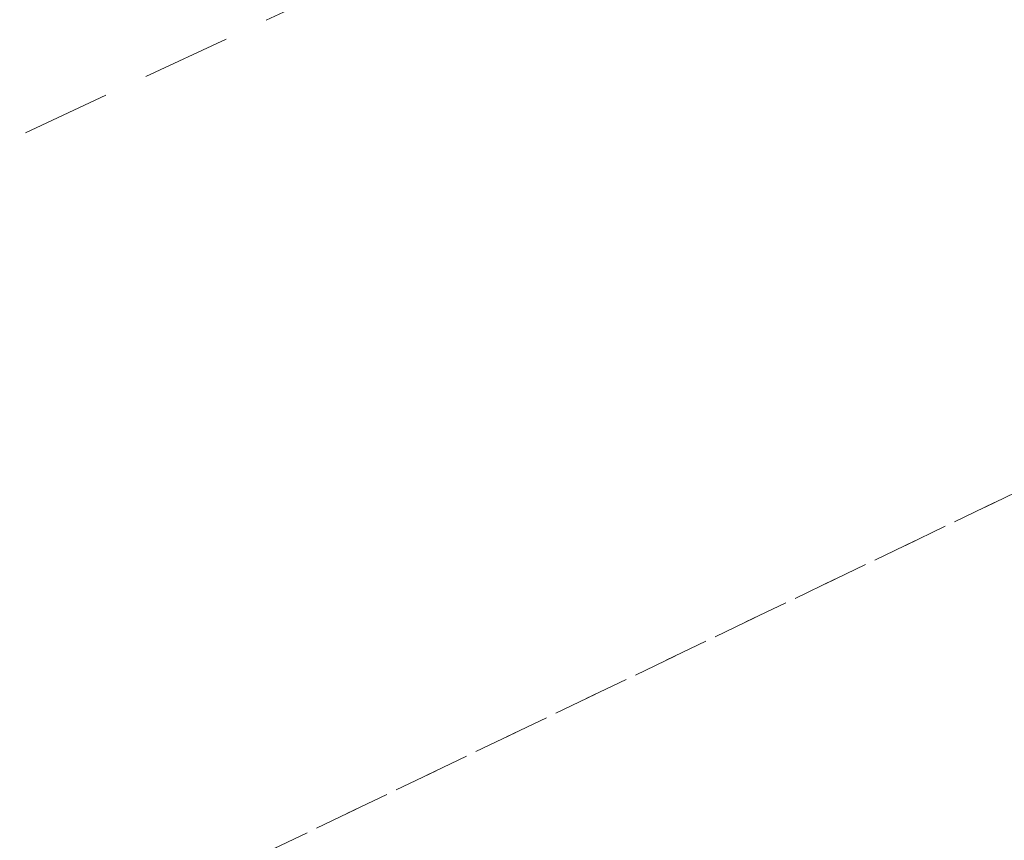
# Model space of a CAD drawing. Header units: metres. Extents: x 8440716 to 8446743, y 5883760 to 5887966.
# Tile 27 of 256: x 8442245 to 8442256, y 5885670 to 5885679. Entities that reach past the tile are written whole.
import ezdxf

# ---------------------------------------------------------------- set-up
doc = ezdxf.new("R2010")
doc.units = ezdxf.units.M
doc.header["$MEASUREMENT"] = 0
doc.linetypes.add('0.5_0.5', pattern=[1, 0.5, -0.5])
doc.linetypes.add('1.0_0.5', pattern=[1.5, 1, -0.5])
doc.layers.add('218-kontur użytku gruntowego', color=253, linetype='CONTINUOUS')
doc.layers.add('chodnik', color=253, linetype='CONTINUOUS')

msp = doc.modelspace()

# ---------------------------------------------------------------- linework, layer by layer
at = {"layer": '218-kontur użytku gruntowego', "color": 3, "linetype": '0.5_0.5', "lineweight": 18, "flags": 128}
for points in [[(8442234.63, 5885663.39), (8442275.3, 5885682.92)], [(8442275.3, 5885682.92), (8442234.63, 5885663.39)]]:
    msp.add_lwpolyline(points, dxfattribs=at)
at = {"layer": 'chodnik', "color": 253, "linetype": '1.0_0.5', "lineweight": 18, "flags": 128}
msp.add_lwpolyline([(8442398.23, 5885762.83), (8442372.93, 5885748.87), (8442372.02, 5885749.46), (8442368.09, 5885747.26), (8442368.08, 5885746.24), (8442363.93, 5885743.94), (8442328.04, 5885724.2), (8442303.92, 5885710.92), (8442294.03, 5885705.48), (8442276.91, 5885696.15), (8442270.65, 5885692.84), (8442261.52, 5885688.13), (8442249.29, 5885682.04), (8442237.27, 5885676.4), (8442233.82, 5885674.86), (8442227.91, 5885672.18), (8442228.68, 5885670.34), (8442234.79, 5885673.06), (8442238.21, 5885674.64), (8442250.22, 5885680.25), (8442262.44, 5885686.36), (8442271.35, 5885690.96), (8442277.86, 5885694.39), (8442295.07, 5885703.76), (8442305.02, 5885709.25), (8442328.98, 5885722.44), (8442364.79, 5885742.15), (8442399.21, 5885760.98), (8442431.58, 5885778.77), (8442465.05, 5885797.22), (8442495.8, 5885814.05), (8442518.04, 5885826.35), (8442520.13, 5885827.5), (8442528.37, 5885832.06), (8442563.43, 5885851.44), (8442599.47, 5885871.24), (8442625.94, 5885885.78), (8442658.84, 5885903.89), (8442691.97, 5885922.16), (8442723.6, 5885939.55), (8442755.59, 5885957.15), (8442785.67, 5885973.69), (8442820.87, 5885992.99), (8442852.82, 5886010.6), (8442885.15, 5886028.42), (8442917.67, 5886046.28), (8442950.17, 5886064.15), (8442982.52, 5886081.96), (8443016.84, 5886100.81), (8443047.49, 5886117.63), (8443079.73, 5886135.39), (8443112.44, 5886153.39), (8443144.78, 5886171.19), (8443160.82, 5886179.99), (8443162.19, 5886180.5), (8443163.41, 5886180.72), (8443164.97, 5886180.7), (8443166.12, 5886180.47), (8443168.87, 5886179.82), (8443169.49, 5886179.73), (8443170.81, 5886179.74), (8443172.11, 5886180.07), (8443173.41, 5886180.59), (8443175.29, 5886181.7), (8443174.34, 5886182.75), (8443173.14, 5886183.92), (8443171.98, 5886184.78), (8443170.89, 5886184.19), (8443169.47, 5886183.69), (8443168.06, 5886183.45), (8443166.42, 5886183.54), (8443164.51, 5886183.65), (8443162.98, 5886183.6), (8443161.61, 5886183.38), (8443160.3, 5886182.95), (8443159.31, 5886182.54), (8443159.73, 5886181.73), (8443143.87, 5886172.95), (8443111.34, 5886155.04), (8443078.93, 5886137.17), (8443046.49, 5886119.33), (8443015.33, 5886102.26), (8442981.67, 5886083.71), (8442949, 5886065.77), (8442916.82, 5886048.03), (8442884.23, 5886030.14), (8442851.95, 5886012.33), (8442819.79, 5885994.66), (8442784.76, 5885975.43), (8442754.61, 5885958.89), (8442722.39, 5885941.13), (8442691.08, 5885923.91), (8442657.91, 5885905.62), (8442625.13, 5885887.6), (8442598.63, 5885873.01), (8442562.69, 5885853.33), (8442527.37, 5885833.89), (8442495.03, 5885816.03), (8442464.1, 5885799.05), (8442430.54, 5885780.59)], close=True, dxfattribs=at)

doc.saveas('drawing.dxf')
